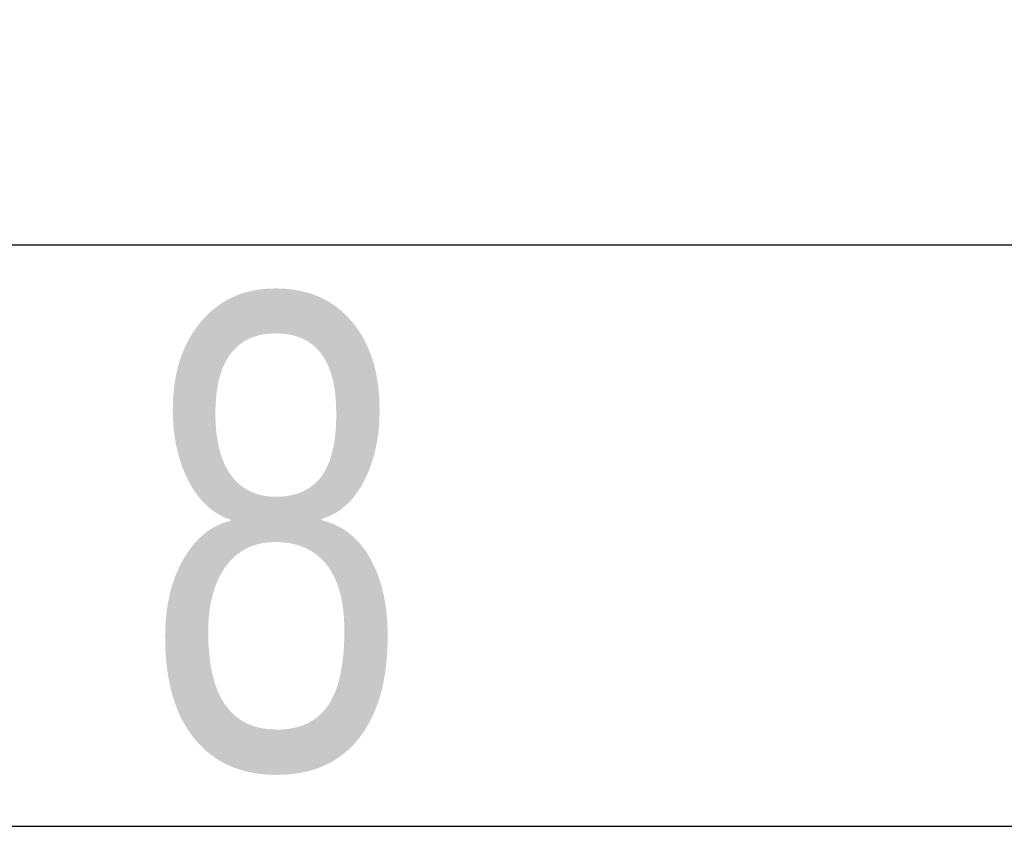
# Model space of a CAD drawing. Extents: x -53 to 531, y -106 to 304.
# Tile 44 of 65: x 488 to 496, y -106 to -99. Entities that reach past the tile are written whole.
import ezdxf

# ---------------------------------------------------------------- set-up
doc = ezdxf.new("R2010")
doc.units = 0
doc.layers.add('BOARD_GEOMETRY_DIMENSION', color=2, linetype='CONTINUOUS')
doc.layers.add('BOARD_GEOMETRY_SILKSCREEN_TOP', color=1, linetype='CONTINUOUS')

msp = doc.modelspace()

# ---------------------------------------------------------------- linework, layer by layer
at = {"layer": 'BOARD_GEOMETRY_DIMENSION'}
for points in [[(-52.793138, -106.154474), (531.20671, -106.154474), (531.20671, 303.845722), (-52.793138, 303.845722), (-52.793138, -106.154474)], [(-47.793148, -101.154484), (526.20672, -101.154484)]]:
    msp.add_lwpolyline(points, dxfattribs=at)
at = {"layer": 'BOARD_GEOMETRY_SILKSCREEN_TOP'}
for points in [[(-52.793138, -106.154474), (531.20671, -106.154474), (531.20671, 303.845722), (-52.793138, 303.845722), (-52.793138, -106.154474)], [(-47.793148, -101.154484), (526.20672, -101.154484)]]:
    msp.add_lwpolyline(points, dxfattribs=at)

# ---------------------------------------------------------------- texts
at = {"layer": 'BOARD_GEOMETRY_DIMENSION', "width": 0.75}
msp.add_text('8', height=4.064, dxfattribs=at).set_placement((488.931712, -105.654602))
at = {"layer": 'BOARD_GEOMETRY_SILKSCREEN_TOP', "width": 0.75}
msp.add_text('8', height=4.064, dxfattribs=at).set_placement((488.931712, -105.654602))

doc.saveas('drawing.dxf')
